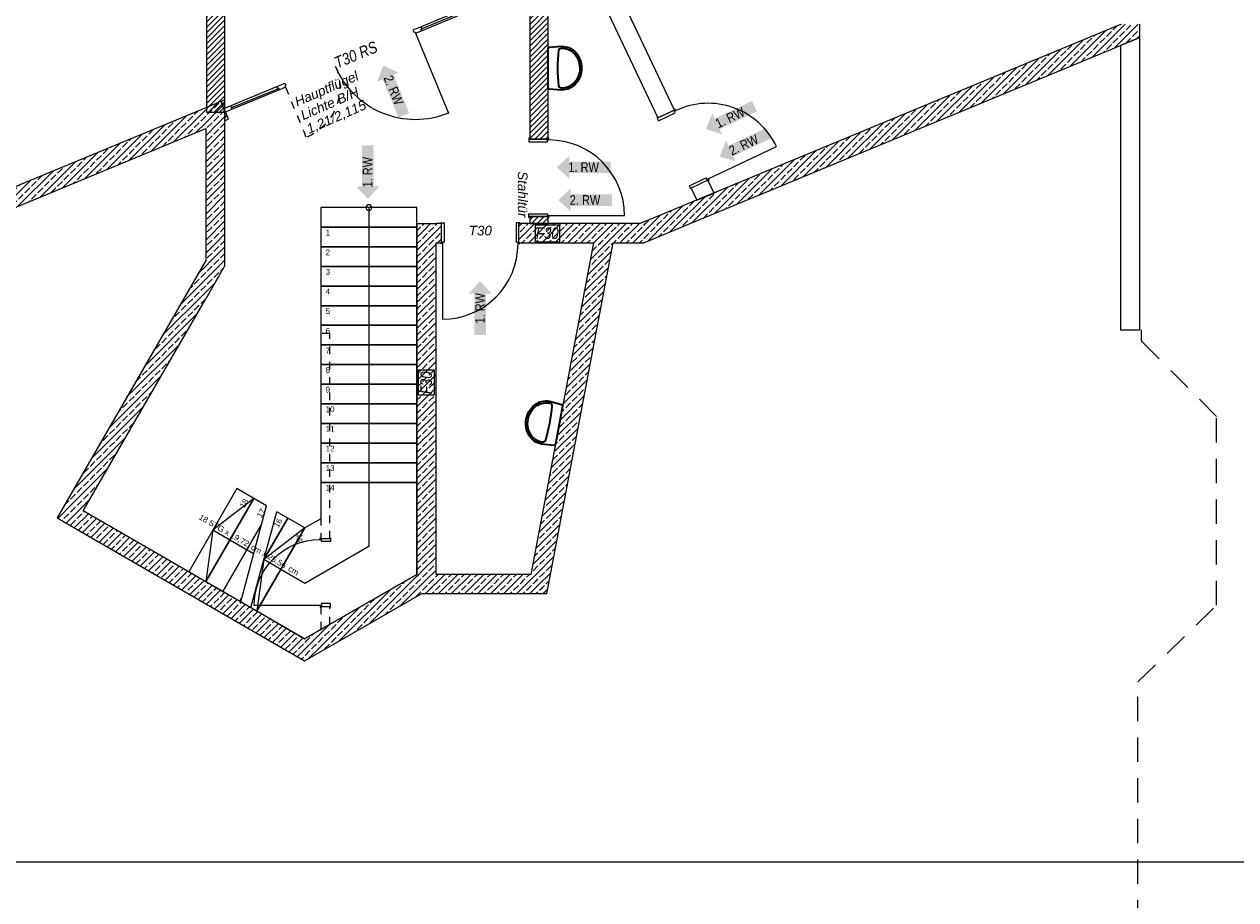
# Model space of a CAD drawing. Header units: metres. Extents: x -80 to 1923, y -189 to 69.
# Tile 22 of 149: x 39 to 55, y 25 to 37. Entities that reach past the tile are written whole.
import ezdxf

# ---------------------------------------------------------------- set-up
doc = ezdxf.new("R2010")
doc.units = ezdxf.units.M
doc.header["$MEASUREMENT"] = 0
doc.linetypes.add('Strichlinie eng', pattern=[0.115, 0.075, -0.04])
doc.linetypes.add('Strichlinie weit', pattern=[0.529167, 0.3175, -0.211667])
for name, color, linetype in [('00 Linien_Kreise_Splines', 7, 'Continuous'), ('10 Wand außen', 7, 'Continuous'), ('10 Wand innen', 7, 'Continuous'), ('40 Treppe', 7, 'Continuous'), ('50 Sanitäreinrichtung', 7, 'Continuous'), ('97 Brandschutz', 7, 'Continuous'), ('97 Brandschutz Dokumentation', 7, 'Continuous')]:
    doc.layers.add(name, color=color, linetype=linetype)
doc.styles.add('ERSTELLTER_STIL_2', font='ARIALN.TTF')
doc.styles.add('ERSTELLTER_STIL_3', font='arial.ttf')
doc.styles.add('ERSTELLTER_STIL_4', font='arial.ttf')
doc.styles.add('ERSTELLTER_STIL_5', font='ARIALN.TTF')
pattern_1 = [(45, (0, 0), (-0.03535534, 0.03535534), [])]
pattern_2 = [(45, (0, 0), (-0.08485281, 0.08485281), []), (45, (-0.04243, 0.04243), (-0.08485281, 0.08485281), [0.09, -0.03])]

# ---------------------------------------------------------------- blocks, each defined once
blk = doc.blocks.new('Blockrahmentür 1-Fl 27')
at = {"layer": '10 Wand innen', "color": 7, "linetype": 'Continuous', "lineweight": 18}
for p, q in [((0.4295, 0.01), (0.4295, 0.869)), ((-0.4295, 0.01), (-0.4525, 0.01)), ((-0.4525, 0.01), (-0.4525, 0)), ((-0.4525, 0), (-0.4425, 0)), ((-0.4425, 0), (-0.4425, -0.115)), ((-0.4295, -0.01), (-0.4295, 0.01)), ((0.4295, -0.01), (0.4295, 0.01)), ((0.4295, 0.01), (0.4525, 0.01)), ((0.4525, 0), (0.4425, 0)), ((0.4425, 0), (0.4425, -0.115)), ((0.4525, 0.01), (0.4525, 0)), ((-0.4425, -0.115), (-0.4525, -0.115)), ((-0.4525, -0.115), (-0.4525, -0.125)), ((-0.4525, -0.125), (-0.4045, -0.125)), ((-0.4045, -0.01), (-0.4295, -0.01)), ((-0.4045, -0.125), (-0.4045, -0.01)), ((0.4045, -0.125), (0.4045, -0.01)), ((0.4045, -0.01), (0.4295, -0.01)), ((0.4525, -0.125), (0.4045, -0.125)), ((0.4425, -0.115), (0.4525, -0.115)), ((0.4525, -0.115), (0.4525, -0.125))]:
    blk.add_line(p, q, dxfattribs=at)
at = {"layer": '10 Wand innen', "color": 7, "linetype": 'Strichlinie eng', "lineweight": 25}
for p, q in [((-0.4425, 0), (-0.4425, -0.115)), ((-0.4425, 0), (-0.4425, -0.115)), ((0.4425, 0), (0.4425, -0.115)), ((0.4425, 0), (0.4425, -0.115))]:
    blk.add_line(p, q, dxfattribs=at)
at = {"layer": '10 Wand innen', "color": 7, "linetype": 'Continuous', "lineweight": 13}
blk.add_arc((0.4295, 0.01), 0.859, 90, 180, dxfattribs=at)
blk = doc.blocks.new('Blockrahmentür 1-Fl 27_4')
at = {"layer": '10 Wand außen', "color": 7, "linetype": 'Continuous', "lineweight": 18}
for p, q in [((0.4925, 0.01), (0.4925, 0.995)), ((-0.4925, 0.01), (-0.515, 0.01)), ((-0.515, 0.01), (-0.515, 0)), ((-0.515, 0), (-0.505, 0)), ((-0.505, 0), (-0.505, -0.25)), ((-0.4925, -0.01), (-0.4925, 0.01)), ((0.4925, -0.01), (0.4925, 0.01)), ((0.4925, 0.01), (0.515, 0.01)), ((0.515, 0), (0.505, 0)), ((0.505, 0), (0.505, -0.25)), ((0.515, 0.01), (0.515, 0)), ((-0.4675, -0.01), (-0.4925, -0.01)), ((-0.4675, -0.26), (-0.4675, -0.01)), ((0.4675, -0.26), (0.4675, -0.01)), ((0.4675, -0.01), (0.4925, -0.01)), ((-0.505, -0.25), (-0.515, -0.25)), ((-0.515, -0.25), (-0.515, -0.26)), ((-0.515, -0.26), (-0.4675, -0.26)), ((0.515, -0.26), (0.4675, -0.26)), ((0.505, -0.25), (0.515, -0.25)), ((0.515, -0.25), (0.515, -0.26))]:
    blk.add_line(p, q, dxfattribs=at)
at = {"layer": '10 Wand außen', "color": 7, "linetype": 'Continuous', "lineweight": 25}
for p, q in [((-0.505, 0), (-0.505, -0.25)), ((-0.505, 0), (-0.505, -0.25)), ((0.505, 0), (0.505, -0.25)), ((0.505, 0), (0.505, -0.25))]:
    blk.add_line(p, q, dxfattribs=at)
at = {"layer": '10 Wand außen', "color": 7, "linetype": 'Continuous', "lineweight": 13}
blk.add_arc((0.4925, 0.01), 0.985, 90, 180, dxfattribs=at)
blk = doc.blocks.new('Blockrahmentür 1-Fl 27_3')
at = {"layer": '10 Wand innen', "color": 7, "linetype": 'Continuous', "lineweight": 18}
for p, q in [((0.4925, -0.01), (0.4925, 0.975)), ((-0.4925, -0.01), (-0.515, -0.01)), ((-0.515, -0.01), (-0.515, -0.02)), ((-0.515, -0.02), (-0.505, -0.02)), ((-0.505, -0.02), (-0.505, -0.26)), ((-0.4925, -0.03), (-0.4925, -0.01)), ((-0.4675, -0.03), (-0.4925, -0.03)), ((-0.4675, -0.27), (-0.4675, -0.03)), ((0.4675, -0.27), (0.4675, -0.03)), ((0.4675, -0.03), (0.4925, -0.03)), ((0.4925, -0.03), (0.4925, -0.01)), ((0.4925, -0.01), (0.515, -0.01)), ((0.515, -0.02), (0.505, -0.02)), ((0.505, -0.02), (0.505, -0.26)), ((0.515, -0.01), (0.515, -0.02)), ((-0.505, -0.26), (-0.515, -0.26)), ((-0.515, -0.26), (-0.515, -0.27)), ((-0.515, -0.27), (-0.4675, -0.27)), ((0.515, -0.27), (0.4675, -0.27)), ((0.505, -0.26), (0.515, -0.26)), ((0.515, -0.26), (0.515, -0.27))]:
    blk.add_line(p, q, dxfattribs=at)
at = {"layer": '10 Wand innen', "color": 7, "linetype": 'Continuous', "lineweight": 25}
for p, q in [((-0.505, -0.26), (-0.505, -0.02)), ((-0.505, -0.26), (-0.505, -0.02)), ((0.505, -0.26), (0.505, -0.02)), ((0.505, -0.26), (0.505, -0.02))]:
    blk.add_line(p, q, dxfattribs=at)
at = {"layer": '10 Wand innen', "color": 7, "linetype": 'Continuous', "lineweight": 13}
blk.add_arc((0.4925, -0.01), 0.985, 90, 180, dxfattribs=at)
blk = doc.blocks.new('Tür Ol 2-Fl 2S 27')
at = {"layer": '10 Wand innen', "color": 7, "linetype": 'Continuous', "lineweight": 18}
for p, q in [((0.9165, 0), (0.9165, 1.125)), ((-1.6765, 0), (-1.7615, 0)), ((-1.7615, 0), (-1.7615, -0.05)), ((-1.0015, 0), (-1.6765, 0)), ((-1.6765, -0.02), (-1.6765, 0)), ((-0.9165, 0), (-1.0015, 0)), ((-1.0015, 0), (-1.0015, -0.02)), ((-0.9165, -0.02), (-0.9165, 0)), ((0.9165, -0.02), (0.9165, 0)), ((0.9165, 0), (1.0015, 0)), ((1.0015, 0), (1.6765, 0)), ((1.0015, 0), (1.0015, -0.02)), ((1.6765, -0.02), (1.6765, 0)), ((1.6765, 0), (1.7615, 0)), ((1.7615, 0), (1.7615, -0.05)), ((-1.7615, -0.05), (-1.6615, -0.05)), ((-1.6615, -0.02), (-1.6765, -0.02)), ((-1.6615, -0.02), (-1.0165, -0.02)), ((-1.6615, -0.05), (-1.6615, -0.02)), ((-1.6615, -0.05), (-1.0165, -0.05)), ((-1.0015, -0.02), (-1.0165, -0.02)), ((-1.0165, -0.02), (-1.0165, -0.05)), ((-1.0165, -0.05), (-0.9015, -0.05)), ((-0.9015, -0.02), (-0.9165, -0.02)), ((-0.9015, -0.05), (-0.9015, -0.02)), ((0.9015, -0.05), (0.9015, -0.02)), ((0.9015, -0.02), (0.9165, -0.02)), ((1.0165, -0.05), (0.9015, -0.05)), ((1.0015, -0.02), (1.0165, -0.02)), ((1.0165, -0.02), (1.0165, -0.05)), ((1.6615, -0.02), (1.0165, -0.02)), ((1.6615, -0.05), (1.0165, -0.05)), ((1.6615, -0.05), (1.6615, -0.02)), ((1.6615, -0.02), (1.6765, -0.02)), ((1.7615, -0.05), (1.6615, -0.05))]:
    blk.add_line(p, q, dxfattribs=at)
at = {"layer": '10 Wand innen', "color": 7, "linetype": 'Strichlinie eng', "lineweight": 18}
blk.add_line((-0.9165, 0), (-0.9165, 0.708), dxfattribs=at)
at = {"layer": '10 Wand innen', "color": 7, "linetype": 'Continuous', "lineweight": 25}
for p, q in [((-1.7615, 0.1), (-1.7615, 0)), ((-1.7615, 0), (-1.7615, -0.05)), ((-1.7615, 0), (-1.7615, -0.05)), ((1.7615, 0.1), (1.7615, 0)), ((1.7615, 0), (1.7615, -0.05)), ((1.7615, 0), (1.7615, -0.05)), ((-1.7615, -0.05), (-1.7615, -0.15)), ((1.7615, -0.05), (1.7615, -0.15))]:
    blk.add_line(p, q, dxfattribs=at)
at = {"layer": '10 Wand innen', "color": 7, "linetype": 'Continuous', "lineweight": 13}
blk.add_arc((0.9165, 0), 1.125, 90, 180, dxfattribs=at)
at = {"layer": '10 Wand innen', "color": 7, "linetype": 'Strichlinie eng', "lineweight": 13}
blk.add_arc((-0.9165, 0), 0.708, 0, 90, dxfattribs=at)
blk = doc.blocks.new('Blockrahmentür 1-Fl 27_5')
at = {"layer": '10 Wand innen', "color": 7, "linetype": 'Continuous', "lineweight": 18}
for p, q in [((0.4925, 0.01), (0.4925, 0.995)), ((-0.4925, 0.01), (-0.515, 0.01)), ((-0.515, 0.01), (-0.515, 0)), ((-0.515, 0), (-0.505, 0)), ((-0.505, 0), (-0.505, -0.24)), ((-0.4925, -0.01), (-0.4925, 0.01)), ((0.4925, -0.01), (0.4925, 0.01)), ((0.4925, 0.01), (0.515, 0.01)), ((0.515, 0), (0.505, 0)), ((0.505, 0), (0.505, -0.24)), ((0.515, 0.01), (0.515, 0)), ((-0.4675, -0.01), (-0.4925, -0.01)), ((-0.4675, -0.25), (-0.4675, -0.01)), ((0.4675, -0.25), (0.4675, -0.01)), ((0.4675, -0.01), (0.4925, -0.01)), ((-0.505, -0.24), (-0.515, -0.24)), ((-0.515, -0.24), (-0.515, -0.25)), ((-0.515, -0.25), (-0.4675, -0.25)), ((0.515, -0.25), (0.4675, -0.25)), ((0.505, -0.24), (0.515, -0.24)), ((0.515, -0.24), (0.515, -0.25))]:
    blk.add_line(p, q, dxfattribs=at)
at = {"layer": '10 Wand innen', "color": 7, "linetype": 'Continuous', "lineweight": 25}
for p, q in [((-0.505, 0), (-0.505, -0.24)), ((-0.505, 0), (-0.505, -0.24)), ((0.505, 0), (0.505, -0.24)), ((0.505, 0), (0.505, -0.24))]:
    blk.add_line(p, q, dxfattribs=at)
at = {"layer": '10 Wand innen', "color": 7, "linetype": 'Continuous', "lineweight": 13}
blk.add_arc((0.4925, 0.01), 0.985, 90, 180, dxfattribs=at)
blk = doc.blocks.new('Waschbecken 03 27')
at = {"layer": '50 Sanitäreinrichtung', "color": 7, "linetype": 'Continuous', "lineweight": 35, "flags": 128}
blk.add_lwpolyline([(0, -0.255, 0.184528), (0.202, -0.18, 0.213377), (0.285, 0), (0.272, 0.162, 0.391259), (0.252, 0.18), (-0.252, 0.18, 0.391259), (-0.272, 0.162), (-0.285, 0, 0.213377), (-0.202, -0.18, 0.184528)], format="xyb", close=True, dxfattribs=at)
at = {"layer": '50 Sanitäreinrichtung', "color": 7, "linetype": 'Continuous', "lineweight": 35}
for centre, radius, start, end in [((-0.045, 0.001), 0.215, 177.0495, 223.1994), ((-0.229, 0.01), 0.03, 96.1573, 177.0495), ((0, -2.116), 2.169, 83.8427, 96.1573), ((0.044, 0.001), 0.215, 316.7476, 2.949), ((0.229, 0.01), 0.03, 2.949, 83.8427), ((-0.004, 0.04), 0.271, 223.358, 270.7202), ((0.004, 0.04), 0.272, 269.1909, 316.5918)]:
    blk.add_arc(centre, radius, start, end, dxfattribs=at)
blk = doc.blocks.new('Pfeil gerade 27')
at = {"layer": '97 Brandschutz', "linetype": 'Continuous', "lineweight": 18, "true_color": 0x60cd00}
blk.add_hatch(color=72, dxfattribs=at).paths.add_polyline_path([(0.35, 0), (0.188, 0.15), (0.188, 0.075), (-0.35, 0.075), (-0.35, -0.075), (0.188, -0.075), (0.188, -0.15)])

msp = doc.modelspace()

# ---------------------------------------------------------------- hatches: boundary and pattern name
at = {"layer": '10 Wand außen', "linetype": 'Continuous', "lineweight": 18, "true_color": 0x1f1f1f}
h = msp.add_hatch(dxfattribs=at)
h.set_pattern_fill('Beton_Stahlbeton_0002', color=250, style=0, pattern_type=2)
h.set_pattern_definition(pattern_2)
h.paths.add_polyline_path([(47.91, 34.176), (53.764, 36.601), (53.514, 36.768), (47.257, 34.176)])
h = msp.add_hatch(dxfattribs=at)
h.set_pattern_fill('Beton_Stahlbeton_0002', color=250, style=0, pattern_type=2)
h.set_pattern_definition(pattern_2)
h.paths.add_polyline_path([(53.526, 36.773), (53.514, 36.768), (53.764, 36.601), (53.764, 36.773), (53.664, 36.773), (53.594, 36.773)])
h = msp.add_hatch(dxfattribs=at)
h.set_pattern_fill('Beton_Stahlbeton_0002', color=250, style=0, pattern_type=2)
h.set_pattern_definition(pattern_2)
h.paths.add_polyline_path([(41.599, 35.686), (35.538, 33.175), (35.729, 32.984), (41.599, 35.415)])
h = msp.add_hatch(dxfattribs=at)
h.set_pattern_fill('Beton_Stahlbeton_0002', color=250, style=0, pattern_type=2)
h.set_pattern_definition(pattern_2)
h.paths.add_polyline_path([(41.599, 35.686), (41.599, 35.415), (41.849, 35.789)])
h = msp.add_hatch(dxfattribs=at)
h.set_pattern_fill('Beton_Stahlbeton_0002', color=250, style=0, pattern_type=2)
h.set_pattern_definition(pattern_2)
h.paths.add_polyline_path([(41.599, 35.415), (41.849, 35.519), (41.849, 35.789)])
h = msp.add_hatch(dxfattribs=at)
h.set_pattern_fill('Beton_Stahlbeton_0002', color=250, style=0, pattern_type=2)
h.set_pattern_definition(pattern_2)
h.paths.add_polyline_path([(41.849, 34.13), (41.849, 35.519), (41.599, 35.415), (41.599, 33.697)])
h = msp.add_hatch(dxfattribs=at)
h.set_pattern_fill('Beton_Stahlbeton_0002', color=250, style=0, pattern_type=2)
h.set_pattern_definition(pattern_2)
h.paths.add_polyline_path([(41.849, 34.13), (41.599, 33.697), (41.849, 33.63)])
h = msp.add_hatch(dxfattribs=at)
h.set_pattern_fill('Beton_Stahlbeton_0002', color=250, style=0, pattern_type=2)
h.set_pattern_definition(pattern_2)
h.paths.add_polyline_path([(44.599, 34.176), (44.599, 33.926), (44.669, 33.926), (44.669, 34.176)])
h = msp.add_hatch(dxfattribs=at)
h.set_pattern_fill('Beton_Stahlbeton_0002', color=250, style=0, pattern_type=2)
h.set_pattern_definition(pattern_2)
h.paths.add_polyline_path([(45.679, 34.176), (45.679, 33.926), (46.653, 33.926), (47.257, 34.176)])
h = msp.add_hatch(dxfattribs=at)
h.set_pattern_fill('Beton_Stahlbeton_0002', color=250, style=0, pattern_type=2)
h.set_pattern_definition(pattern_2)
h.paths.add_polyline_path([(46.653, 33.926), (47.307, 33.926), (47.257, 34.176)])
h = msp.add_hatch(dxfattribs=at)
h.set_pattern_fill('Beton_Stahlbeton_0002', color=250, style=0, pattern_type=2)
h.set_pattern_definition(pattern_2)
h.paths.add_polyline_path([(47.257, 34.176), (47.307, 33.926), (47.91, 34.176)])
h = msp.add_hatch(dxfattribs=at)
h.set_pattern_fill('Beton_Stahlbeton_0002', color=250, style=0, pattern_type=2)
h.set_pattern_definition(pattern_2)
h.paths.add_polyline_path([(46.088, 29.609), (46.904, 33.926), (46.649, 33.926), (45.834, 29.609)])
h = msp.add_hatch(dxfattribs=at)
h.set_pattern_fill('Beton_Stahlbeton_0002', color=250, style=0, pattern_type=2)
h.set_pattern_definition(pattern_2)
h.paths.add_polyline_path([(40.005, 30.436), (41.599, 33.197), (41.599, 33.697), (39.788, 30.561)])
h = msp.add_hatch(dxfattribs=at)
h.set_pattern_fill('Beton_Stahlbeton_0002', color=250, style=0, pattern_type=2)
h.set_pattern_definition(pattern_2)
h.paths.add_polyline_path([(41.599, 33.697), (41.599, 33.197), (41.849, 33.63)])
h = msp.add_hatch(dxfattribs=at)
h.set_pattern_fill('Beton_Stahlbeton_0002', color=250, style=0, pattern_type=2)
h.set_pattern_definition(pattern_2)
h.paths.add_polyline_path([(39.788, 30.561), (39.663, 30.345), (40.005, 30.436)])
h = msp.add_hatch(dxfattribs=at)
h.set_pattern_fill('Beton_Stahlbeton_0002', color=250, style=0, pattern_type=2)
h.set_pattern_definition(pattern_2)
h.paths.add_polyline_path([(39.663, 30.345), (39.88, 30.22), (40.005, 30.436)])
h = msp.add_hatch(dxfattribs=at)
h.set_pattern_fill('Beton_Stahlbeton_0002', color=250, style=0, pattern_type=2)
h.set_pattern_definition(pattern_2)
h.paths.add_polyline_path([(39.88, 30.22), (42.637, 28.627), (42.888, 28.771), (40.005, 30.436)])
h = msp.add_hatch(dxfattribs=at)
h.set_pattern_fill('Beton_Stahlbeton_0002', color=250, style=0, pattern_type=2)
h.set_pattern_definition(pattern_2)
h.paths.add_polyline_path([(44.349, 29.609), (44.599, 29.464), (44.599, 29.752)])
h = msp.add_hatch(dxfattribs=at)
h.set_pattern_fill('Beton_Stahlbeton_0002', color=250, style=0, pattern_type=2)
h.set_pattern_definition(pattern_2)
h.paths.add_polyline_path([(42.888, 28.771), (43.139, 28.627), (44.349, 29.32), (44.349, 29.609)])
h = msp.add_hatch(dxfattribs=at)
h.set_pattern_fill('Beton_Stahlbeton_0002', color=250, style=0, pattern_type=2)
h.set_pattern_definition(pattern_2)
h.paths.add_polyline_path([(44.349, 29.32), (44.599, 29.464), (44.349, 29.609)])
h = msp.add_hatch(dxfattribs=at)
h.set_pattern_fill('Beton_Stahlbeton_0002', color=250, style=0, pattern_type=2)
h.set_pattern_definition(pattern_2)
h.paths.add_polyline_path([(45.834, 29.609), (44.599, 29.609), (44.415, 29.359), (45.786, 29.359)])
h = msp.add_hatch(dxfattribs=at)
h.set_pattern_fill('Beton_Stahlbeton_0002', color=250, style=0, pattern_type=2)
h.set_pattern_definition(pattern_2)
h.paths.add_polyline_path([(45.786, 29.359), (46.041, 29.359), (45.834, 29.609)])
h = msp.add_hatch(dxfattribs=at)
h.set_pattern_fill('Beton_Stahlbeton_0002', color=250, style=0, pattern_type=2)
h.set_pattern_definition(pattern_2)
h.paths.add_polyline_path([(45.834, 29.609), (46.041, 29.359), (46.088, 29.609)])
h = msp.add_hatch(dxfattribs=at)
h.set_pattern_fill('Beton_Stahlbeton_0002', color=250, style=0, pattern_type=2)
h.set_pattern_definition(pattern_2)
h.paths.add_polyline_path([(42.637, 28.627), (42.888, 28.483), (42.888, 28.771)])
h = msp.add_hatch(dxfattribs=at)
h.set_pattern_fill('Beton_Stahlbeton_0002', color=250, style=0, pattern_type=2)
h.set_pattern_definition(pattern_2)
h.paths.add_polyline_path([(42.888, 28.483), (43.139, 28.627), (42.888, 28.771)])
at = {"layer": '10 Wand innen', "linetype": 'Continuous', "lineweight": 18, "true_color": 0x1f1f1f}
h = msp.add_hatch(dxfattribs=at)
h.set_pattern_fill('Hochlochziegel_0002', color=250, style=0, pattern_type=2)
h.set_pattern_definition(pattern_1)
h.paths.add_polyline_path([(45.819, 37.163), (45.819, 35.278), (46.059, 35.278), (46.059, 37.263)])
h = msp.add_hatch(dxfattribs=at)
h.set_pattern_fill('Hochlochziegel_0002', color=250, style=0, pattern_type=2)
h.set_pattern_definition(pattern_1)
h.paths.add_polyline_path([(41.609, 37.232), (41.609, 35.627), (41.849, 35.627), (41.849, 36.992)])
h = msp.add_hatch(dxfattribs=at)
h.set_pattern_fill('Hochlochziegel_0002', color=250, style=0, pattern_type=2)
h.set_pattern_definition(pattern_1)
h.paths.add_polyline_path([(41.849, 35.519), (41.895, 35.538), (41.849, 35.649)])
h = msp.add_hatch(dxfattribs=at)
h.set_pattern_fill('Hochlochziegel_0002', color=250, style=0, pattern_type=2)
h.set_pattern_definition(pattern_1)
h.paths.add_polyline_path([(45.819, 34.176), (46.059, 34.176), (46.059, 34.268), (45.819, 34.268)])
h = msp.add_hatch(dxfattribs=at)
h.set_pattern_fill('Beton_Stahlbeton_0002', color=250, style=0, pattern_type=2)
h.set_pattern_definition(pattern_2)
h.paths.add_polyline_path([(44.349, 34.176), (44.599, 33.926), (44.599, 34.176)])
h = msp.add_hatch(dxfattribs=at)
h.set_pattern_fill('Beton_Stahlbeton_0002', color=250, style=0, pattern_type=2)
h.set_pattern_definition(pattern_2)
h.paths.add_polyline_path([(44.349, 33.926), (44.599, 33.926), (44.349, 34.176)])
h = msp.add_hatch(dxfattribs=at)
h.set_pattern_fill('Beton_Stahlbeton_0002', color=250, style=0, pattern_type=2)
h.set_pattern_definition(pattern_2)
h.paths.add_polyline_path([(44.349, 33.926), (44.349, 29.609), (44.599, 29.752), (44.599, 33.926)])

# ---------------------------------------------------------------- linework, layer by layer
at = {"layer": '00 Linien_Kreise_Splines', "color": 7, "linetype": 'Strichlinie weit', "lineweight": 13}
for p, q in [((53.785, 32.648), (53.786, 32.792)), ((54.764, 31.666), (53.795, 32.638)), ((54.764, 29.208), (54.764, 31.666)), ((53.74, 28.208), (54.764, 29.208)), ((53.74, 20.288), (53.74, 28.208))]:
    msp.add_line(p, q, dxfattribs=at)
at = {"layer": '00 Linien_Kreise_Splines', "color": 1, "linetype": 'Strichlinie weit', "lineweight": 18}
msp.add_line((53.795, 32.638), (53.785, 32.648), dxfattribs=at)
at = {"layer": '00 Linien_Kreise_Splines', "color": 30, "linetype": 'Continuous', "lineweight": 18, "true_color": 0xff7300}
msp.add_line((15.362, 25.866), (64.262, 25.866), dxfattribs=at)
at = {"layer": '10 Wand außen', "color": 7, "linetype": 'Continuous', "lineweight": 25}
for p, q in [((53.514, 36.768), (53.526, 36.773)), ((53.514, 36.768), (53.526, 36.773)), ((44.669, 33.926), (44.669, 34.176)), ((45.679, 33.926), (45.679, 34.176))]:
    msp.add_line(p, q, dxfattribs=at)
at = {"layer": '10 Wand außen', "color": 7, "linetype": 'Continuous', "lineweight": 25, "flags": 128}
for points in [[(53.514, 36.768), (47.257, 34.176)], [(53.514, 36.773), (53.514, 36.768)], [(53.764, 36.601), (53.764, 36.773)], [(47.91, 34.176), (53.764, 36.601)], [(53.764, 36.601), (53.514, 36.497)], [(53.514, 36.497), (53.514, 32.792)], [(53.764, 32.792), (53.764, 36.601)], [(41.599, 35.686), (35.538, 33.175)], [(41.849, 35.789), (41.599, 35.686)], [(41.849, 33.63), (41.849, 35.789)], [(35.479, 32.881), (41.599, 35.415)], [(41.599, 35.415), (41.599, 33.697)], [(44.349, 34.176), (44.599, 34.176)], [(44.669, 34.176), (44.599, 34.176)], [(47.257, 34.176), (45.679, 34.176)], [(47.307, 33.926), (47.91, 34.176)], [(44.599, 33.926), (44.669, 33.926)], [(45.679, 33.926), (46.649, 33.926)], [(46.649, 33.926), (45.834, 29.609)], [(46.088, 29.609), (46.904, 33.926)], [(46.904, 33.926), (47.307, 33.926)], [(41.599, 33.697), (39.663, 30.345)], [(41.849, 33.63), (41.599, 33.197)], [(40.005, 30.436), (41.599, 33.197)], [(53.514, 32.792), (53.764, 32.792)], [(39.663, 30.345), (39.88, 30.22)], [(42.888, 28.771), (40.005, 30.436)], [(39.88, 30.22), (42.888, 28.483)], [(44.349, 29.609), (42.888, 28.771)], [(45.834, 29.609), (44.599, 29.609)], [(46.041, 29.359), (46.088, 29.609)], [(43.139, 28.627), (44.415, 29.359)], [(44.415, 29.359), (46.041, 29.359)], [(42.888, 28.483), (43.139, 28.627)]]:
    msp.add_lwpolyline(points, dxfattribs=at)
at = {"layer": '10 Wand innen', "color": 7, "linetype": 'Continuous', "lineweight": 25}
for p, q in [((41.837, 35.676), (41.799, 35.769)), ((41.857, 35.63), (41.837, 35.676)), ((41.895, 35.538), (41.857, 35.63)), ((47.706, 35.655), (47.489, 35.552)), ((45.819, 35.278), (46.059, 35.278)), ((48.139, 34.743), (47.922, 34.64)), ((45.819, 34.268), (46.059, 34.268))]:
    msp.add_line(p, q, dxfattribs=at)
at = {"layer": '10 Wand innen', "color": 7, "linetype": 'Strichlinie eng', "lineweight": 25}
for p, q in [((43.099, 30.077), (43.214, 30.077)), ((43.099, 29.192), (43.214, 29.192))]:
    msp.add_line(p, q, dxfattribs=at)
at = {"layer": '10 Wand innen', "color": 7, "linetype": 'Continuous', "lineweight": 25, "flags": 128}
for points in [[(46.597, 37.432), (47.489, 35.552)], [(47.706, 35.655), (46.818, 37.524)], [(46.059, 35.278), (46.059, 37.263)], [(41.609, 37.232), (41.609, 35.627)], [(45.819, 37.163), (45.819, 35.278)], [(41.849, 35.789), (41.849, 36.992)], [(41.609, 35.627), (41.849, 35.627)], [(41.849, 35.519), (41.849, 35.627)], [(41.849, 35.519), (41.895, 35.538)], [(48.219, 34.575), (48.139, 34.743)], [(47.922, 34.64), (47.997, 34.483)], [(47.997, 34.483), (48.219, 34.575)], [(45.819, 34.268), (45.819, 34.176)], [(46.059, 34.176), (46.059, 34.268)], [(44.349, 34.176), (44.349, 29.609)], [(45.819, 34.176), (46.059, 34.176)], [(44.599, 29.752), (44.599, 33.926)], [(44.599, 29.609), (44.599, 29.752)]]:
    msp.add_lwpolyline(points, dxfattribs=at)
at = {"layer": '10 Wand innen', "color": 7, "linetype": 'Strichlinie eng', "lineweight": 25, "flags": 128}
for points in [[(43.099, 32.746), (43.099, 30.077)], [(43.214, 32.746), (43.099, 32.746)], [(43.214, 30.077), (43.214, 32.746)], [(43.099, 29.192), (43.099, 28.892)], [(43.214, 28.958), (43.214, 29.192)], [(43.099, 28.892), (43.214, 28.958)]]:
    msp.add_lwpolyline(points, dxfattribs=at)
at = {"layer": '40 Treppe', "color": 7, "linetype": 'Continuous', "lineweight": 13}
for p, q in [((43.099, 34.385), (43.099, 30.807)), ((44.349, 34.385), (43.099, 34.385)), ((44.349, 34.385), (43.099, 34.385)), ((43.099, 34.385), (43.099, 34.129)), ((43.724, 34.385), (43.724, 34.129)), ((44.349, 30.807), (44.349, 34.385)), ((44.349, 34.129), (44.349, 34.385)), ((44.349, 34.129), (43.099, 34.129)), ((43.099, 34.129), (44.349, 34.129)), ((44.349, 34.129), (43.099, 34.129)), ((43.099, 34.129), (43.099, 33.874)), ((43.724, 34.129), (43.724, 30.807)), ((44.349, 33.874), (44.349, 34.129)), ((44.349, 33.874), (43.099, 33.874)), ((43.099, 33.874), (44.349, 33.874)), ((44.349, 33.874), (43.099, 33.874)), ((43.099, 33.874), (43.099, 33.618)), ((44.349, 33.618), (44.349, 33.874)), ((44.349, 33.618), (43.099, 33.618)), ((43.099, 33.618), (44.349, 33.618)), ((44.349, 33.618), (43.099, 33.618)), ((43.099, 33.618), (43.099, 33.363)), ((44.349, 33.363), (44.349, 33.618)), ((44.349, 33.363), (43.099, 33.363)), ((43.099, 33.363), (44.349, 33.363)), ((44.349, 33.363), (43.099, 33.363)), ((43.099, 33.363), (43.099, 33.107)), ((44.349, 33.107), (44.349, 33.363)), ((44.349, 33.107), (43.099, 33.107)), ((43.099, 33.107), (44.349, 33.107)), ((44.349, 33.107), (43.099, 33.107)), ((43.099, 33.107), (43.099, 32.852)), ((44.349, 32.852), (44.349, 33.107)), ((44.349, 32.852), (43.099, 32.852)), ((43.099, 32.852), (44.349, 32.852)), ((44.349, 32.852), (43.099, 32.852)), ((43.099, 32.852), (43.099, 32.596)), ((44.349, 32.596), (44.349, 32.852)), ((44.349, 32.596), (43.099, 32.596)), ((43.099, 32.596), (44.349, 32.596)), ((44.349, 32.596), (43.099, 32.596)), ((43.099, 32.596), (43.099, 32.34)), ((44.349, 32.34), (44.349, 32.596)), ((44.349, 32.34), (43.099, 32.34)), ((43.099, 32.34), (44.349, 32.34)), ((44.349, 32.34), (43.099, 32.34)), ((43.099, 32.34), (43.099, 32.085)), ((44.349, 32.085), (44.349, 32.34)), ((44.349, 32.085), (43.099, 32.085)), ((43.099, 32.085), (44.349, 32.085)), ((44.349, 32.085), (43.099, 32.085)), ((43.099, 32.085), (43.099, 31.829)), ((44.349, 31.829), (44.349, 32.085)), ((44.349, 31.829), (43.099, 31.829)), ((43.099, 31.829), (44.349, 31.829)), ((44.349, 31.829), (43.099, 31.829)), ((43.099, 31.829), (43.099, 31.574)), ((44.349, 31.574), (44.349, 31.829)), ((44.349, 31.574), (43.099, 31.574)), ((43.099, 31.574), (44.349, 31.574)), ((44.349, 31.574), (43.099, 31.574)), ((43.099, 31.574), (43.099, 31.318)), ((44.349, 31.318), (44.349, 31.574)), ((44.349, 31.318), (43.099, 31.318)), ((43.099, 31.318), (44.349, 31.318)), ((44.349, 31.318), (43.099, 31.318)), ((43.099, 31.318), (43.099, 31.063)), ((44.349, 31.063), (44.349, 31.318)), ((44.349, 31.063), (43.099, 31.063)), ((43.099, 31.063), (44.349, 31.063)), ((44.349, 31.063), (43.099, 31.063)), ((43.099, 31.063), (43.099, 30.807)), ((44.349, 30.807), (44.349, 31.063)), ((43.099, 30.807), (43.099, 30.625)), ((44.349, 30.807), (43.099, 30.807)), ((44.349, 30.807), (43.099, 30.807)), ((43.099, 30.807), (44.349, 30.807)), ((44.349, 30.807), (43.099, 30.807)), ((43.099, 30.807), (43.099, 30.625)), ((43.724, 30.807), (43.724, 30.625)), ((44.349, 30.625), (44.349, 30.807)), ((44.349, 30.625), (44.349, 30.807)), ((42.006, 30.725), (41.38, 29.643)), ((42.227, 30.597), (42.006, 30.725)), ((43.099, 30.625), (43.099, 30.333)), ((43.099, 30.625), (43.099, 30.333)), ((43.724, 30.625), (43.724, 29.971)), ((44.349, 29.609), (44.349, 30.625)), ((44.349, 29.609), (44.349, 30.625)), ((42.227, 30.597), (41.602, 29.515)), ((41.602, 29.515), (42.227, 30.597)), ((42.227, 30.597), (41.693, 30.184)), ((42.055, 29.253), (42.39, 30.503)), ((42.39, 30.503), (42.227, 30.597)), ((42.189, 29.176), (42.525, 30.425)), ((42.357, 29.801), (42.67, 30.342)), ((42.67, 30.342), (42.357, 29.801)), ((42.357, 29.801), (42.67, 30.342)), ((42.891, 30.214), (42.525, 30.425)), ((42.67, 30.342), (42.525, 30.425)), ((42.891, 30.214), (42.67, 30.342)), ((43.099, 30.333), (42.891, 30.214)), ((43.099, 30.333), (42.891, 30.214)), ((41.693, 30.184), (41.602, 29.515)), ((41.914, 30.056), (41.693, 30.184)), ((42.323, 30.252), (41.823, 29.387)), ((41.823, 29.387), (42.323, 30.252)), ((42.265, 29.132), (42.891, 30.214)), ((42.265, 29.132), (42.891, 30.214)), ((42.891, 30.214), (42.265, 29.132)), ((42.265, 29.132), (42.891, 30.214)), ((42.891, 30.214), (42.357, 29.801)), ((42.222, 29.878), (41.914, 30.056)), ((43.724, 29.971), (42.89, 29.492)), ((42.357, 29.801), (42.265, 29.132)), ((42.578, 29.673), (42.357, 29.801)), ((42.89, 29.492), (42.578, 29.673)), ((41.38, 29.643), (41.602, 29.515)), ((41.602, 29.515), (41.823, 29.387)), ((42.888, 28.771), (44.349, 29.609)), ((42.888, 28.771), (44.349, 29.609)), ((41.823, 29.387), (42.044, 29.259)), ((42.067, 29.299), (42.044, 29.259)), ((42.044, 29.259), (42.067, 29.299)), ((42.044, 29.259), (42.055, 29.253)), ((42.189, 29.176), (42.265, 29.132)), ((42.189, 29.176), (42.265, 29.132)), ((42.265, 29.132), (42.888, 28.771)), ((42.265, 29.132), (42.888, 28.771))]:
    msp.add_line(p, q, dxfattribs=at)
at = {"layer": '40 Treppe', "color": 7, "linetype": 'Continuous', "lineweight": 13, "flags": 128}
msp.add_lwpolyline([(43.686, 34.385, 1), (43.761, 34.385, 1)], format="xyb", close=True, dxfattribs=at)
at = {"layer": '97 Brandschutz', "color": 1, "linetype": 'Continuous', "lineweight": 18, "flags": 128}
for points in [[(45.89, 33.941), (46.209, 33.941), (46.209, 34.158), (45.89, 34.158), (45.89, 33.941)], [(44.581, 31.946), (44.581, 32.266), (44.364, 32.266), (44.364, 31.946), (44.581, 31.946)]]:
    msp.add_lwpolyline(points, close=True, dxfattribs=at)

# ---------------------------------------------------------------- block references
at = {"layer": '10 Wand außen', "color": 7, "linetype": 'Continuous', "lineweight": 18, "rotation": 180}
msp.add_blockref('Blockrahmentür 1-Fl 27_4', (45.174, 33.926), dxfattribs=at)
at = {"layer": '10 Wand innen', "color": 7, "linetype": 'Continuous', "lineweight": 18, "xscale": -1}
for name, p, rotation in [('Tür Ol 2-Fl 2S 27', (43.484, 36.304), 202.4999999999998), ('Blockrahmentür 1-Fl 27', (43.099, 29.634), 90)]:
    msp.add_blockref(name, p, dxfattribs=dict(at, rotation=rotation))
at = {"layer": '10 Wand innen', "color": 7, "linetype": 'Continuous', "lineweight": 18}
for name, p, rotation in [('Blockrahmentür 1-Fl 27_5', (47.923, 35.199), 295.40338337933), ('Blockrahmentür 1-Fl 27_3', (46.079, 34.773), 270)]:
    msp.add_blockref(name, p, dxfattribs=dict(at, rotation=rotation))
at = {"layer": '50 Sanitäreinrichtung', "color": 7, "linetype": 'Continuous', "lineweight": 18}
for p, xscale, rotation in [((46.239, 36.201), -1, 89.9999999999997), ((46.024, 31.585), -0.9999999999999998, 259.3033270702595)]:
    msp.add_blockref('Waschbecken 03 27', p, dxfattribs=dict(at, xscale=xscale, rotation=rotation))
at = {"layer": '97 Brandschutz', "color": 7, "linetype": 'Continuous', "lineweight": 18}
for p, xscale, rotation in [((44.045, 35.911), -1, 292.5000000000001), ((48.43, 35.556), -0.9999999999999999, 25.40338337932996), ((48.608, 35.201), -0.9999999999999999, 25.40338337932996), ((43.71, 34.848), -1, 90.11033659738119), ((45.174, 33.076), -1, 270.0000000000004)]:
    msp.add_blockref('Pfeil gerade 27', p, dxfattribs=dict(at, xscale=xscale, rotation=rotation))
at = {"layer": '97 Brandschutz', "color": 7, "linetype": 'Continuous', "lineweight": 18, "xscale": -1}
for p in [(46.523, 34.909), (46.541, 34.483)]:
    msp.add_blockref('Pfeil gerade 27', p, dxfattribs=at)

# ---------------------------------------------------------------- texts
at = {"layer": '40 Treppe', "color": 7, "lineweight": 13, "char_height": 0.075, "attachment_point": 4, "style": 'ERSTELLTER_STIL_3'}
for s, insert in [('\\A1;{\\pql;\\fArial|b0|i0|c0|p0;\\W1.000000;1}', (43.161, 34.059)), ('\\A1;{\\pql;\\fArial|b0|i0|c0|p0;\\W1.000000;2}', (43.161, 33.803)), ('\\A1;{\\pql;\\fArial|b0|i0|c0|p0;\\W1.000000;3}', (43.161, 33.547)), ('\\A1;{\\pql;\\fArial|b0|i0|c0|p0;\\W1.000000;4}', (43.161, 33.292)), ('\\A1;{\\pql;\\fArial|b0|i0|c0|p0;\\W1.000000;5}', (43.161, 33.036)), ('\\A1;{\\pql;\\fArial|b0|i0|c0|p0;\\W1.000000;6}', (43.161, 32.78)), ('\\A1;{\\pql;\\fArial|b0|i0|c0|p0;\\W1.000000;7}', (43.161, 32.525)), ('\\A1;{\\pql;\\fArial|b0|i0|c0|p0;\\W1.000000;8}', (43.161, 32.269)), ('\\A1;{\\pql;\\fArial|b0|i0|c0|p0;\\W1.000000;9}', (43.161, 32.014)), ('\\A1;{\\pql;\\fArial|b0|i0|c0|p0;\\W1.000000;10}', (43.161, 31.758)), ('\\A1;{\\pql;\\fArial|b0|i0|c0|p0;\\W1.000000;11}', (43.161, 31.503)), ('\\A1;{\\pql;\\fArial|b0|i0|c0|p0;\\W1.000000;12}', (43.161, 31.247)), ('\\A1;{\\pql;\\fArial|b0|i0|c0|p0;\\W1.000000;13}', (43.161, 30.991)), ('\\A1;{\\pql;\\fArial|b0|i0|c0|p0;\\W1.000000;14}', (43.161, 30.736))]:
    msp.add_mtext(s, dxfattribs=dict(at, insert=insert))
at = {"layer": '40 Treppe', "color": 7, "lineweight": 13, "char_height": 0.075, "style": 'ERSTELLTER_STIL_3'}
for s, insert, attachment_point, rotation in [('\\A1;{\\pqc;\\pt0,0.05;\\fArial|b0|i0|c0|p0;\\W1.000000;18 STG x \\fArial|b0|i0|c0|p0;\\W1.000000;19,72\\fArial|b0|i0|c0|p0;\\W1.000000;\\A1{\\H.66x;\\S^  ;}\\fArial|b0|i0|c0|p0;\\W1.000000; cm\\fArial|b0|i0|c0|p0;\\W1.000000; x \\fArial|b0|i0|c0|p0;\\W1.000000;25,56\\fArial|b0|i0|c0|p0;\\W1.000000;\\A1{\\H.66x;\\S^  ;}\\fArial|b0|i0|c0|p0;\\W1.000000; cm\\fArial|b0|i0|c0|p0;\\W1.000000;\\fArial|b0|i0|c0|p0;\\W1.000000;\\fArial|b0|i0|c0|p0;\\W1.000000;\\A1{\\H.66x;\\S^  ;}\\fArial|b0|i0|c0|p0;\\W1.000000;}', (42.141, 29.938), 8, 329.9637), ('\\A1;{\\pql;\\fArial|b0|i0|c0|p0;\\W1.000000;18}', (42.07, 30.483), 4, 59.9637), ('\\A1;{\\pql;\\fArial|b0|i0|c0|p0;\\W1.000000;17}', (42.291, 30.356), 4, 59.9637), ('\\A1;{\\pql;\\fArial|b0|i0|c0|p0;\\W1.000000;16}', (42.513, 30.228), 4, 59.9637), ('\\A1;{\\pql;\\fArial|b0|i0|c0|p0;\\W1.000000;15}', (42.82, 30.141), 4, 270.1163), ('\\A1;{\\pqc;\\pt0,0.05;\\fArial|b0|i0|c0|p0;\\W1.000000;\\fArial|b0|i0|c0|p0;\\W1.000000;\\fArial|b0|i0|c0|p0;\\W1.000000;\\A1{\\H.66x;\\S^  ;}\\fArial|b0|i0|c0|p0;\\W1.000000;\\fArial|b0|i0|c0|p0;\\W1.000000;\\fArial|b0|i0|c0|p0;\\W1.000000;\\fArial|b0|i0|c0|p0;\\W1.000000;\\A1{\\H.66x;\\S^  ;}\\fArial|b0|i0|c0|p0;\\W1.000000;\\fArial|b0|i0|c0|p0;\\W1.000000;\\fArial|b0|i0|c0|p0;\\W1.000000;\\fArial|b0|i0|c0|p0;\\W1.000000;\\A1{\\H.66x;\\S^  ;}\\fArial|b0|i0|c0|p0;\\W1.000000;}', (42.136, 29.928), 2, 329.9637)]:
    msp.add_mtext(s, dxfattribs=dict(at, insert=insert, attachment_point=attachment_point, rotation=rotation))
at = {"layer": '97 Brandschutz', "color": 1, "linetype": 'Continuous', "lineweight": 18, "char_height": 0.15, "attachment_point": 1, "style": 'ERSTELLTER_STIL_5'}
for s, insert, rotation in [('\\A1;{\\pql;\\fArial Narrow|b0|i1|c0|p0;\\W1.000000;T30 RS}', (43.256, 36.334), 22.5), ('\\A1;{\\pql;\\fArial Narrow|b0|i1|c0|p0;\\W1.000000;F30}', (44.396, 31.956), 90)]:
    msp.add_mtext(s, dxfattribs=dict(at, insert=insert, rotation=rotation))
at = {"layer": '97 Brandschutz', "color": 7, "linetype": 'Continuous', "lineweight": 13, "char_height": 0.125, "attachment_point": 1, "style": 'ERSTELLTER_STIL_2'}
for s, insert, rotation in [('\\A1;{\\pql;\\fArial Narrow|b0|i0|c0|p0;\\W1.000000;2\\fArial Narrow|b0|i0|c0|p0;\\W1.000000;. RW}', (44.028, 36.122), 292.5), ('\\A1;{\\pql;\\fArial Narrow|b0|i0|c0|p0;\\W1.000000;1. RW}', (48.221, 35.528), 25.4034), ('\\A1;{\\pql;\\fArial Narrow|b0|i0|c0|p0;\\W1.000000;2\\fArial Narrow|b0|i0|c0|p0;\\W1.000000;. RW}', (48.399, 35.173), 25.4034), ('\\A1;{\\pql;\\fArial Narrow|b0|i0|c0|p0;\\W1.000000;1. RW}', (43.645, 34.647), 90), ('\\A1;{\\pql;\\fArial Narrow|b0|i0|c0|p0;\\W1.000000;1. RW}', (45.109, 32.875), 90)]:
    msp.add_mtext(s, dxfattribs=dict(at, insert=insert, rotation=rotation))
for s, insert in [('\\A1;{\\pql;\\fArial Narrow|b0|i0|c0|p0;\\W1.000000;1. RW}', (46.322, 34.974)), ('\\A1;{\\pql;\\fArial Narrow|b0|i0|c0|p0;\\W1.000000;2\\fArial Narrow|b0|i0|c0|p0;\\W1.000000;. RW}', (46.34, 34.547))]:
    msp.add_mtext(s, dxfattribs=dict(at, insert=insert))
at = {"layer": '97 Brandschutz', "color": 1, "linetype": 'Continuous', "lineweight": 18, "attachment_point": 1}
for s, insert, char_height, style in [('\\A1;{\\pql;\\fArial|b0|i1|c0|p0;\\W1.000000;T30}', (45.025, 34.148), 0.125, 'ERSTELLTER_STIL_4'), ('\\A1;{\\pql;\\fArial Narrow|b0|i1|c0|p0;\\W1.000000;F30}', (45.9, 34.126), 0.15, 'ERSTELLTER_STIL_5')]:
    msp.add_mtext(s, dxfattribs=dict(at, insert=insert, char_height=char_height, style=style))
at = {"layer": '97 Brandschutz Dokumentation', "color": 7, "linetype": 'Continuous', "lineweight": 13, "insert": (42.742, 35.814), "char_height": 0.125, "attachment_point": 1, "rotation": 23.5988, "line_spacing_factor": 0.928433, "style": 'ERSTELLTER_STIL_4'}
msp.add_mtext('\\A1;{\\pql;\\fArial|b0|i1|c0|p0;\\W1.000000;Hauptflügel\\P\\pql;\\fArial|b0|i1|c0|p0;\\W1.000000;Lichte B/H\\P\\pql;\\fArial|b0|i1|c0|p0;\\W1.000000;1,21/2,11\\fArial|b0|i1|c0|p0;\\W1.000000;5}', dxfattribs=at)
at = {"layer": '97 Brandschutz Dokumentation', "color": 7, "linetype": 'Continuous', "lineweight": 13, "insert": (45.79, 34.859), "char_height": 0.125, "attachment_point": 1, "rotation": 270, "style": 'ERSTELLTER_STIL_4'}
msp.add_mtext('\\A1;{\\pql;\\fArial|b0|i1|c0|p0;\\W1.000000;Stahltür}', dxfattribs=at)

doc.saveas('drawing.dxf')
